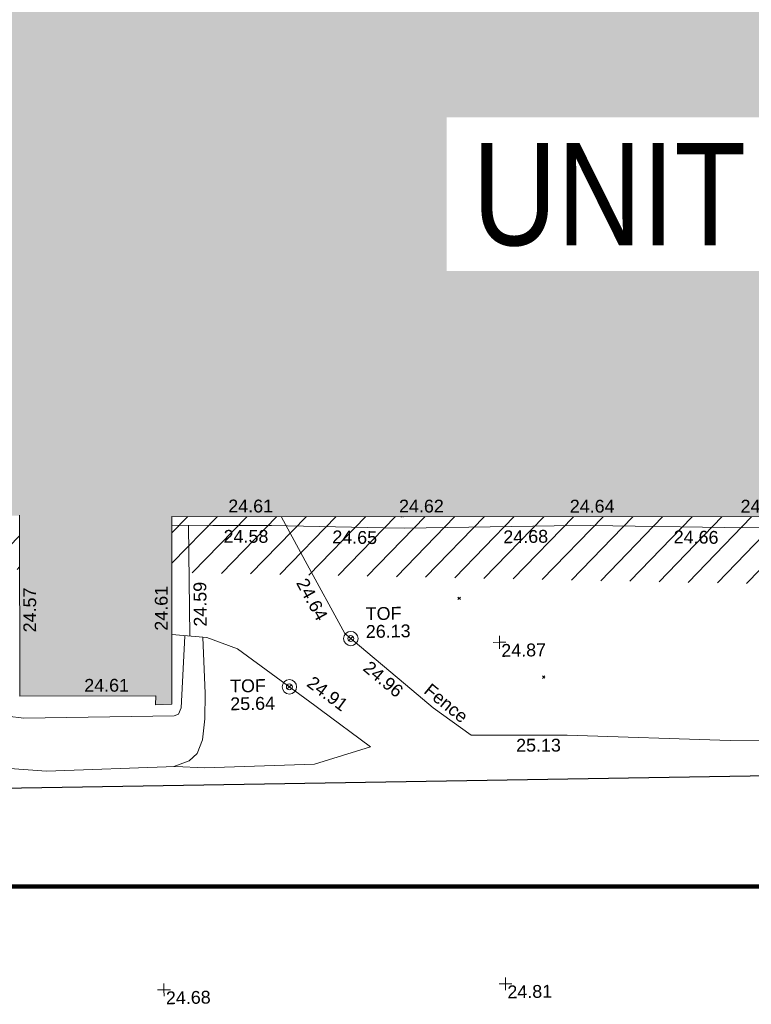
# Model space of a CAD drawing. Header units: millimetres. Extents: x -287732 to 520720, y -88450 to 287754.
# Tile 71 of 256: x -84856 to -63434, y -77266 to -48439. Entities that reach past the tile are written whole.
import ezdxf

# ---------------------------------------------------------------- set-up
doc = ezdxf.new("R2010")
doc.units = ezdxf.units.MM
doc.linetypes.add('IMPORT-UG_ELEC_STREET LIGHTING_QLB2 _2_', pattern=[2700, 1500, -300, 0, -250, 150, -300, 0, -200])
for name, color, linetype, lineweight, true_color in [('00__TOPO__TOP_OF_FENCE_SYMBOL', 7, 'Continuous', 9, 0x666666), ('00_UAV_BUILDING_OUTLINE', 5, 'Continuous', 9, 0x0000ff), ('00_UAV_CONCRETE', 9, 'Continuous', 9, 0x808080), ('00_UAV_FENCE', 7, 'Continuous', 9, 0x264c2f), ('00_UAV_FORM_LINES', 7, 'Continuous', 9, 0x666666), ('00_UAV_LEVEL_SPOT', 7, 'Continuous', 9, 0x666666), ('00_UAV_TOP_OF_FENCE', 6, 'Continuous', 9, 0xff00ff), ('12333-PUM-2D-U-0001-C01 - Rev2_REVIT IMPORT_dwg', 7, 'Continuous', 9, 0x767676), ('A_RHA_Line', 7, 'Continuous', 9, 0x00a600), ('HATCHING', 4, 'Continuous', 9, 0x00ffff), ('PUM-SURVEY BOUNDARY_EXTENT', 190, 'Continuous', 25, 0x7f00ff)]:
    doc.layers.add(name, color=color, linetype=linetype, lineweight=lineweight, true_color=true_color)
for name, color, linetype, lineweight in [('00_UAV_SURFACE', 7, 'Continuous', 9), ('A_RHA_Detail', 7, 'Continuous', 9), ('A_RHA_Text', 7, 'Continuous', 9), ('GEN-TEXT', 7, 'Continuous', 9)]:
    doc.layers.add(name, color=color, linetype=linetype, lineweight=lineweight)
doc.styles.add('Arial Narrow', font='ARIALN.TTF', dxfattribs={"height": 3000})
doc.styles.add('Swis721 Lt BT_2', font='swissl.ttf', dxfattribs={"height": 375})

# ---------------------------------------------------------------- blocks, each defined once
blk = doc.blocks.new('12333-PUM-2D-U-0001-C01 - Rev2_REVIT IMPORT_dwg_MSL_Node_LineworkTOF-2077248-Site Location Plan Proposed')
at = {"layer": '00__TOPO__TOP_OF_FENCE_SYMBOL', "color": 254, "true_color": 0xcccccc, "flags": 128}
for points in [[(165, 165), (0, 0), (-165, 165)], [(165, -165), (0, 0), (-165, -165)]]:
    blk.add_lwpolyline(points, dxfattribs=at)
at = {"layer": '00__TOPO__TOP_OF_FENCE_SYMBOL', "color": 254, "true_color": 0xcccccc}
for radius in [563, 234]:
    blk.add_circle((0, 0), radius, dxfattribs=at)
blk = doc.blocks.new('12333-PUM-2D-U-0001-C01 - Rev2_REVIT IMPORT_dwg_UAV-2077255-Site Location Plan Proposed')
at = {"layer": '00_UAV_LEVEL_SPOT', "color": 254, "true_color": 0xcccccc, "flags": 128}
for points in [[(0, -500), (0, 0), (-500, 0)], [(500, 0), (0, 0), (0, 500)]]:
    blk.add_lwpolyline(points, dxfattribs=at)
blk = doc.blocks.new('12333-PUM-2D-U-0001-C01 - Rev2_REVIT IMPORT_dwg_MGS62954_T2_Galway_ITM_3d_Rev1-2077680-Site Location Plan Proposed')
at = {"layer": '00_UAV_CONCRETE', "color": 254, "true_color": 0xcccccc, "flags": 128}
blk.add_lwpolyline([(533837730, 725493216), (533836660, 725493250), (533832723, 725493373), (533831662, 725493377), (533827291, 725493391), (533826663, 725493414), (533823382, 725493535), (533821666, 725493568), (533820464, 725493592)], dxfattribs=at)
at = {"layer": '00_UAV_FENCE', "color": 254, "true_color": 0xcccccc, "flags": 128}
for points in [[(533831931, 725487252), (533829126, 725487295), (533828026, 725488119), (533827411, 725488654), (533825480, 725490334), (533824353, 725492486), (533823668, 725493794)], [(533820410, 725490396), (533821431, 725490294), (533822329, 725489947), (533824559, 725488248), (533824714, 725488129), (533826172, 725487009)]]:
    blk.add_lwpolyline(points, dxfattribs=at)
at = {"layer": '00_UAV_FORM_LINES', "color": 254, "true_color": 0xcccccc, "flags": 128}
for points in [[(533831931, 725487252), (533836707, 725487012), (533843103, 725486919), (533852253, 725486646), (533861537, 725486403), (533870384, 725486169), (533879905, 725486084), (533891316, 725485996), (533899413, 725485873), (533907625, 725485874), (533922115, 725486451), (533937507, 725487093), (533950310, 725486974), (533967285, 725486613), (533966829, 725495200), (533966276, 725505611)], [(533815125, 725489956), (533815254, 725488525), (533815374, 725488240), (533815561, 725488089), (533816036, 725488018), (533820436, 725488016), (533820565, 725488063), (533820643, 725488248), (533820789, 725490340)], [(533821320, 725490305), (533821359, 725488650), (533821335, 725487907), (533821251, 725487297), (533821093, 725486896), (533820851, 725486686), (533820407, 725486527)], [(533813169, 725486774), (533816672, 725486463), (533820451, 725486528), (533821298, 725486472), (533824523, 725486528), (533826172, 725487009)]]:
    blk.add_lwpolyline(points, dxfattribs=at)
at = {"layer": '00_UAV_SURFACE', "color": 254, "true_color": 0xcccccc}
blk.add_line((533820937, 725490343), (533820960, 725493582), dxfattribs=at)
at = {"xscale": 0.375, "yscale": 0.375, "zscale": 0.375}
for name, p in [('12333-PUM-2D-U-0001-C01 - Rev2_REVIT IMPORT_dwg_MSL_Node_LineworkTOF-2077248-Site Location Plan Proposed', (533825649, 725490186)), ('12333-PUM-2D-U-0001-C01 - Rev2_REVIT IMPORT_dwg_UAV-2077255-Site Location Plan Proposed', (533830000, 725490000)), ('12333-PUM-2D-U-0001-C01 - Rev2_REVIT IMPORT_dwg_MSL_Node_LineworkTOF-2077248-Site Location Plan Proposed', (533823826, 725488804)), ('12333-PUM-2D-U-0001-C01 - Rev2_REVIT IMPORT_dwg_UAV-2077255-Site Location Plan Proposed', (533820000, 725480000)), ('12333-PUM-2D-U-0001-C01 - Rev2_REVIT IMPORT_dwg_UAV-2077255-Site Location Plan Proposed', (533830000, 725480000))]:
    blk.add_blockref(name, p, dxfattribs=at)
at = {"layer": '00_UAV_BUILDING_OUTLINE', "color": 251, "true_color": 0x666666, "char_height": 375, "width": 1495.9, "attachment_point": 1, "line_spacing_factor": 1.005062, "style": 'Swis721 Lt BT_2'}
for s, insert, rotation in [('24.61', (533822133, 725494316), 358.9747), ('24.62', (533827132, 725494227), 358.9747), ('24.64', (533832131, 725494137), 358.9747), ('24.65', (533837130, 725494048), 358.9747), ('24.57', (533816066, 725490535), 89.0684), ('24.61', (533819917, 725490516), 89.0413), ('24.61', (533817824, 725489140), 359.1084)]:
    blk.add_mtext(s, dxfattribs=dict(at, insert=insert, rotation=rotation))
at = {"layer": '00_UAV_CONCRETE', "color": 251, "true_color": 0x666666, "char_height": 375, "width": 1495.9, "attachment_point": 1, "line_spacing_factor": 1.005062, "style": 'Swis721 Lt BT_2'}
for s, insert, rotation in [('24.58', (533821981, 725493431), 358.879), ('24.65', (533825167, 725493360), 357.894), ('24.68', (533830167, 725493272), 359.8101), ('24.66', (533835160, 725493187), 358.204)]:
    blk.add_mtext(s, dxfattribs=dict(at, insert=insert, rotation=rotation))
at = {"layer": '00_UAV_FENCE', "color": 251, "true_color": 0x666666, "char_height": 375, "attachment_point": 1, "line_spacing_factor": 1.005062, "style": 'Swis721 Lt BT_2'}
for s, insert, width, rotation in [('24.64', (533824398, 725492020), 1495.9, 297.643), ('24.96', (533826209, 725489554), 1495.9, 318.977), ('24.91', (533824534, 725489135), 1495.9, 322.4709), ('Fence', (533827976, 725488862), 1681.11, 319.6992), ('25.13', (533830437, 725487166), 1495.9, 359.1217)]:
    blk.add_mtext(s, dxfattribs=dict(at, insert=insert, width=width, rotation=rotation))
at = {"layer": '00_UAV_LEVEL_SPOT', "char_height": 375, "width": 1495.9, "attachment_point": 1, "line_spacing_factor": 1.005062, "style": 'Swis721 Lt BT_2'}
for s, insert in [('24.87', (533830048, 725489947)), ('24.68', (533820052, 725479949)), ('24.81', (533830052, 725479949))]:
    blk.add_mtext(s, dxfattribs=dict(at, insert=insert))
at = {"layer": '00_UAV_SURFACE', "color": 251, "true_color": 0x666666, "insert": (533821062, 725490614), "char_height": 375, "width": 1495.9, "attachment_point": 1, "rotation": 89.5879, "line_spacing_factor": 1.005062, "style": 'Swis721 Lt BT_2'}
blk.add_mtext('24.59', dxfattribs=at)
at = {"layer": '00_UAV_TOP_OF_FENCE', "color": 251, "true_color": 0x666666, "char_height": 375, "attachment_point": 1, "line_spacing_factor": 1.005062, "style": 'Swis721 Lt BT_2'}
for s, insert, width in [('TOF', (533826097, 725491091), 1163.48), ('26.13', (533826092, 725490570), 1495.9), ('TOF', (533822091, 725489044), 1163.48), ('25.64', (533822086, 725488523), 1495.9)]:
    blk.add_mtext(s, dxfattribs=dict(at, insert=insert, width=width))
blk = doc.blocks.new('12333-PUM-2D-U-0001-C01 - Rev2_REVIT IMPORT_dwg-1620468-Site Location Plan Proposed')
at = {"layer": 'HATCHING', "true_color": 0xaaffff}
h = blk.add_hatch(dxfattribs=at)
h.set_pattern_fill('FP_16', color=131, style=0, pattern_type=2)
h.set_pattern_definition([(45, (-537532529.6, -725615860.77), (-441.94173824, 441.94173824), [])])
h.paths.add_polyline_path([(234369, -125659), (234447, -122989), (179388, -122004), (179364, -123641), (206294, -124629), (206291, -124570), (206938, -124570), (206947, -124653), (233013, -125609)])
h.paths.add_polyline_path([(174908, -123477), (174933, -121892), (173702, -121878), (173652, -123431), (174906, -123477)])
h.paths.add_polyline_path([(159722, -122920), (159904, -111903), (158563, -111879), (158589, -109773), (158374, -109776), (158370, -109981), (155695, -109935), (155692, -109710), (155494, -109721), (155485, -109936), (152807, -109885), (152795, -109655), (152583, -109661), (152592, -109881), (149926, -109815), (149913, -109604), (149695, -109605), (149691, -109815), (147017, -109764), (147022, -109561), (146818, -109555), (146815, -109762), (144111, -109713), (144114, -109486), (143926, -109487), (143931, -110116), (142484, -110116), (142245, -119794), (129331, -119501), (129347, -121063), (126956, -120954), (126960, -121718), (159715, -122920)])
h.paths.add_polyline_path([(122526, -121556), (122533, -120943), (89021, -120326), (121594, -121521), (121601, -121141), (121937, -121141), (121930, -121522), (121609, -121522), (122523, -121556)])
h.paths.add_polyline_path([(150931, -118398), (150784, -118239), (150969, -118017), (151150, -118252)])
h.paths.add_polyline_path([(144835, -115197), (144569, -115045), (144683, -114816), (144988, -114892), (144908, -115051)])
at = {"layer": 'GEN-TEXT', "color": 253, "true_color": 0xaaaaaa}
for p, q in [((186097, -122140), (186113, -122124)), ((186168, -122140), (186153, -122125)), ((187727, -124579), (187798, -124508)), ((187798, -124579), (187727, -124508)), ((190157, -126931), (190228, -126860)), ((190228, -126931), (190157, -126860))]:
    blk.add_line(p, q, dxfattribs=at)
at = {"layer": 'PUM-SURVEY BOUNDARY_EXTENT', "color": 201, "true_color": 0xd4aaff, "flags": 128}
blk.add_lwpolyline([(-21906, -123457), (-2098, -126031), (83005, -129779), (238850, -129934), (250220, -124847)], dxfattribs=at)
blk.add_blockref('12333-PUM-2D-U-0001-C01 - Rev2_REVIT IMPORT_dwg_MGS62954_T2_Galway_ITM_3d_Rev1-2077680-Site Location Plan Proposed', (-533641080, -725615854))

msp = doc.modelspace()

# ---------------------------------------------------------------- hatches: boundary and pattern name
at = {"layer": 'A_RHA_Detail', "true_color": 0xc0c0c0}
h = msp.add_hatch(color=9, dxfattribs=at)
h.paths.add_polyline_path([(-80881, -68503), (-80401, -68483), (-80401, -62985), (-24475, -63009), (-24456, -50840), (-36623, -50832), (-36623, -44229), (-50959, -44218), (-50959, -42574), (-54564, -42571), (-54566, -45054), (-92409, -45027), (-92412, -49202), (-100062, -49202), (-100052, -64853), (-86121, -64853), (-86092, -62958), (-84861, -62958), (-84855, -68240), (-80871, -68240)])
h.paths.add_polyline_path([(-137239, -68462), (-132720, -68433), (-132847, -62850), (-130455, -62917), (-130498, -61356), (-117581, -61423), (-117492, -49184), (-125137, -49178), (-125134, -45033), (-163007, -45006), (-163007, -44090), (-163124, -44090), (-163123, -42384), (-166564, -42384), (-166565, -44044), (-193158, -44025), (-193195, -62864), (-137270, -62917), (-137254, -65680)])
h.paths.add_polyline_path([(120311, -32334), (120312, -31611), (133451, -31638), (133469, -19718), (121296, -19692), (121320, -8191), (112277, -8172), (112263, -14811), (78286, -14740), (78293, -8167), (75242, -8161), (69356, -8153), (69354, -9157), (68373, -9155), (68373, -13706), (69334, -13708), (69325, -16250), (66623, -16250), (66620, -17995), (65989, -17995), (65985, -19731), (57152, -19712), (57127, -31560), (70278, -31587), (70278, -32272), (78264, -32285), (78267, -31020), (112336, -31091), (112336, -32318), (119781, -32333)])
h.paths.add_polyline_path([(7504, -1791), (15482, -674), (15484, 148), (56188, 206), (56156, 14338), (18017, 14236), (17968, 34313), (21727, 34324), (21709, 40608), (18010, 40608), (17996, 45484), (9770, 45421), (3966, 45447), (3985, 14177), (1023, 14177), (-277, 14191), (-232, 5968), (-226, 194), (553, 183), (7478, 143), (7489, -674)])
h.paths.add_polyline_path([(77756, 53), (77730, 1700), (94464, 1660), (94606, 17991), (88810, 18015), (88800, 14437), (69414, 14458), (69377, 100), (75242, 67)])
h.paths.add_polyline_path([(61252, 46454), (105775, 46473), (105768, 61853), (92285, 61853), (92309, 65784), (96107, 65768), (96060, 75209), (101085, 75072), (104988, 74765), (108404, 74364), (112009, 73787), (115645, 73050), (116891, 72762), (120209, 71893), (120865, 71704), (124136, 70670), (127436, 69481), (127820, 69395), (128274, 69332), (128732, 69307), (129190, 69320), (129645, 69372), (130095, 69461), (130535, 69588), (130963, 69751), (131376, 69950), (131771, 70182), (132163, 70461), (132496, 70742), (132821, 71065), (133117, 71414), (133384, 71787), (133617, 72179), (133817, 72591), (133983, 73018), (134112, 73458), (134204, 73907), (134258, 74362), (134273, 74820), (134251, 75277), (134190, 75731), (134091, 76179), (133955, 76617), (133783, 77041), (133576, 77450), (133336, 77840), (133064, 78209), (132762, 78554), (132432, 78872), (132077, 79161), (131698, 79420), (131300, 79646), (131094, 79746), (132146, 83110), (122788, 86283), (121604, 82800), (117096, 83871), (116842, 83526), (116121, 91222), (110238, 91274), (110194, 90435), (104988, 90486), (104973, 94310), (103746, 94310), (103840, 122852), (96365, 122932), (96350, 123952), (104556, 123902), (104607, 120249), (125503, 120134), (125662, 137657), (114480, 137699), (114382, 129150), (104644, 129188), (104578, 126217), (101184, 126159), (101265, 135959), (89967, 135989), (89928, 125824), (93631, 125841), (93581, 122932), (88697, 122905), (88679, 95739), (86378, 95739), (86378, 96178), (83280, 96201), (83274, 95736), (70170, 95733), (70166, 96272), (66675, 96257), (66655, 95756), (65785, 95756), (65888, 117471), (53473, 117488), (53434, 98570), (40649, 98570), (40610, 94406), (38854, 94410), (38849, 89464), (40612, 89518), (40665, 86258), (38372, 86306), (38370, 76901), (50938, 76944), (50923, 74599), (56485, 74589), (56485, 75195), (92465, 75233), (92646, 71767), (89811, 69363), (85313, 69361), (85313, 66907), (75210, 66903), (75210, 63816), (70819, 63816), (70819, 64253), (69457, 64253), (69456, 66902), (61303, 66899), (61305, 63970), (70500, 63970), (70500, 61853), (61246, 61849), (61252, 46656)])
h.paths.add_polyline_path([(-17153, 48569), (-17153, 60770), (-29363, 60775), (-29363, 67399), (-43507, 67405), (-43489, 69093), (-45766, 69109), (-45794, 67405), (-47272, 67404), (-47272, 66455), (-86005, 66469), (-86007, 60522), (-92663, 60522), (-92665, 50184), (-79752, 50180), (-79752, 48591), (-17158, 48569)])
h.paths.add_polyline_path([(-201056, 48629), (-138378, 48635), (-138378, 50133), (-125468, 50134), (-125469, 60566), (-132187, 60566), (-132187, 66533), (-170643, 66806), (-170643, 67739), (-200340, 67489), (-200349, 60828), (-201058, 60828), (-201057, 51102)])
h.paths.add_polyline_path([(-240052, 54769), (-239444, 54811), (-239187, 54842), (-238765, 54941), (-238382, 55122), (-237990, 55355), (-237269, 55936), (-237032, 56226), (-236793, 56569), (-236555, 57004), (-236433, 57267), (-236300, 57753), (-236251, 58017), (-236236, 58516), (-236233, 58988), (-236214, 59823), (-236364, 59821), (-236634, 60698), (-236392, 61432), (-236225, 61435), (-236202, 62638), (-232564, 62639), (-232564, 63049), (-232732, 63049), (-232860, 63458), (-232732, 63914), (-232561, 63914), (-232515, 70598), (-240629, 70599), (-240630, 72351), (-246413, 72347), (-246413, 70616), (-254450, 70619), (-254455, 70754), (-254470, 73192), (-263883, 73268), (-263902, 68261), (-263715, 68260), (-263553, 67820), (-263719, 67392), (-263914, 67392), (-263957, 58634), (-260181, 58611), (-260192, 56354), (-257185, 56339), (-257213, 57093), (-257339, 57093), (-257471, 57532), (-257339, 58062), (-257203, 58064), (-257174, 58599), (-256478, 58575), (-256478, 58789), (-256013, 58912), (-255397, 58781), (-255397, 58596), (-243810, 58586), (-243805, 58352), (-243741, 57885), (-243619, 57422), (-243424, 56944), (-243247, 56608), (-243003, 56250), (-242732, 55933), (-242372, 55603), (-242141, 55425), (-241805, 55217), (-241529, 55077), (-241101, 54917), (-240836, 54841), (-240453, 54789), (-240219, 54777)])
h.paths.add_polyline_path([(40277, 59895), (40329, 69197), (36589, 69218), (36619, 74674), (32264, 74687), (32233, 69156), (11917, 69270), (11967, 78219), (29088, 78123), (29143, 88141), (15719, 88216), (15733, 90590), (4594, 90652), (4525, 78265), (10097, 78234), (10077, 74773), (4548, 74804), (4466, 60107), (19126, 60025), (19140, 62528), (31739, 62457), (31725, 59943), (38370, 59906)])
h.paths.add_polyline_path([(-246083, 72334), (-246083, 72334), (-246208, 72334)])
h.paths.add_polyline_path([(-114575, 112178), (-114575, 112178), (-114707, 115802)])
h.paths.add_polyline_path([(-154700, 101760), (-114382, 101776), (-114382, 106927), (-113756, 106927), (-113758, 111847), (-114432, 111847), (-114432, 112178), (-114575, 112178), (-114579, 121707), (-123057, 121707), (-123069, 156453), (-119381, 156454), (-119381, 160166), (-115501, 160167), (-115503, 166207), (-132412, 166600), (-132412, 166666), (-135275, 166665), (-135275, 166628), (-135911, 166628), (-135911, 166352), (-152521, 166346), (-152518, 159143), (-150699, 159118), (-150759, 122561), (-151059, 122561), (-151061, 121302), (-154138, 121373), (-154138, 121865), (-154704, 121867), (-154689, 119352), (-154746, 119352), (-154746, 118722), (-160794, 118749), (-160794, 119411), (-163852, 119422), (-163855, 118762), (-167569, 118779), (-166635, 124395), (-166930, 124500), (-167569, 124708), (-168028, 124841), (-168631, 124991), (-169238, 125117), (-169850, 125220), (-170466, 125298), (-171089, 125352), (-171704, 125381), (-172325, 125386), (-172782, 125375), (-173402, 125337), (-174110, 125263), (-174634, 125190), (-175245, 125081), (-176047, 124896), (-176665, 124725), (-177045, 124609), (-177632, 124405), (-176665, 118819), (-177559, 118822), (-177662, 125263), (-176365, 126543), (-159462, 126320), (-157058, 128609), (-157061, 136153), (-158639, 137740), (-159352, 137740), (-161634, 140201), (-168728, 140257), (-171035, 137943), (-174184, 137943), (-176460, 140292), (-177342, 140292), (-177342, 140358), (-183429, 140356), (-185922, 137917), (-185922, 131757), (-186907, 131757), (-187725, 130810), (-187724, 127376), (-186481, 126305), (-186479, 122327), (-185176, 121059), (-180304, 121059), (-180304, 118802), (-193555, 118802), (-193555, 133118), (-192594, 133118), (-192594, 134201), (-192225, 134201), (-192226, 136615), (-192595, 136615), (-192595, 137734), (-193589, 137734), (-193589, 147475), (-193163, 147493), (-192766, 147531), (-192360, 147590), (-192200, 147617), (-191883, 147683), (-191569, 147762), (-191258, 147853), (-190829, 148002), (-190648, 148071), (-190350, 148198), (-190057, 148336), (-189770, 148486), (-189405, 148698), (-189133, 148873), (-188868, 149059), (-188610, 149255), (-188355, 149465), (-188080, 149714), (-187885, 149902), (-187546, 150266), (-187446, 150378), (-187241, 150629), (-187046, 150888), (-186862, 151154), (-186546, 151670), (-186524, 151707), (-163675, 151670), (-163688, 148134), (-157304, 148136), (-157304, 155760), (-157557, 155765), (-157556, 166678), (-187009, 166700), (-187013, 162054), (-188707, 162045), (-188706, 155022), (-188738, 154651), (-188799, 154283), (-188857, 154035), (-188966, 153679), (-189103, 153333), (-189266, 152998), (-189455, 152677), (-189645, 152421), (-189917, 152104), (-190213, 151809), (-190531, 151539), (-190869, 151294), (-191225, 151076), (-191598, 150887), (-192093, 150683), (-192519, 150562), (-192904, 150482), (-193187, 150441), (-193594, 150407), (-193595, 151460), (-205369, 151455), (-205354, 113350), (-207187, 113349), (-207184, 105991), (-205313, 105991), (-205311, 101770), (-175489, 101781), (-175489, 110890), (-154703, 110898), (-154700, 102692)])
h.paths.add_polyline_path([(193736, 113048), (208865, 114991), (208976, 114127), (216448, 115086), (216039, 118272), (232649, 120405), (233426, 114352), (240632, 115278), (239855, 121330), (256407, 123456), (257092, 118089), (264572, 119041), (261878, 138525), (259179, 138222), (259197, 137439), (254686, 136897), (255413, 131315), (240853, 129522), (239771, 137919), (240650, 138010), (240062, 142777), (239166, 142685), (237631, 151018), (266173, 154561), (271297, 142612), (276532, 144861), (274942, 148528), (302075, 160135), (300216, 164320), (301528, 164907), (300405, 167478), (299017, 166946), (295627, 174519), (294333, 177537), (287289, 174519), (289428, 169661), (272957, 162557), (271943, 164897), (267016, 162764), (268502, 159357), (265200, 157946), (226856, 153147), (227510, 148852), (228281, 141179), (227302, 141050), (227895, 136433), (228749, 136524), (229602, 128024), (217691, 126494), (217642, 126874), (215139, 126553), (215195, 126113), (215016, 126090), (214841, 127450), (192259, 124549), (193486, 114991)])
h.paths.add_polyline_path([(-78076, 117606), (-78076, 117610), (-78070, 129486), (-74723, 129478), (-74723, 125436), (-48016, 125380), (-47997, 135873), (-61198, 135902), (-74715, 135924), (-74724, 131865), (-78070, 131873), (-78063, 149550), (-58292, 149542), (-58292, 148946), (-37708, 148938), (-37703, 159740), (-44148, 159743), (-44148, 162961), (-49830, 162961), (-49831, 160632), (-78494, 160644), (-78494, 161615), (-78739, 161615), (-78692, 168188), (-90845, 168127), (-90963, 152687), (-89065, 152686), (-89080, 117610), (-78375, 117606)])
h.paths.add_polyline_path([(69255, 129236), (69260, 136168), (86068, 136131), (86009, 164703), (58790, 164724), (58790, 170119), (54460, 170122), (54457, 166153), (47042, 166159), (47041, 164669), (39173, 164675), (39173, 164079), (17015, 164095), (17002, 147267), (12660, 147267), (12654, 139138), (17031, 139135), (17025, 129935), (39191, 129919), (39191, 129258), (69014, 129236)])
h.paths.add_polyline_path([(39266, 139468), (33051, 139484), (33088, 153428), (39278, 153412), (39278, 152830), (43058, 152820), (43025, 140093), (39267, 140093)])
h.paths.add_polyline_path([(1980, 189123), (18699, 189180), (18678, 195254), (24349, 195273), (24335, 199551), (28830, 199566), (28798, 208816), (24335, 208806), (24334, 209113), (16812, 209088), (16807, 208844), (6772, 208809), (6797, 201489), (-8471, 201437), (-8471, 200429), (-11856, 200418), (-11824, 190892), (-7615, 190907), (-7615, 190171), (-4609, 190169), (-4608, 190917), (1973, 190939), (1977, 189837)])
h.paths.add_polyline_path([(-20506, 190640), (-20122, 206347), (-41550, 207015), (-41462, 210450), (-31391, 210152), (-31079, 223863), (-44305, 224231), (-44491, 211866), (-47510, 211943), (-47723, 203659), (-47076, 203635), (-47175, 199532), (-46801, 199520), (-46874, 195479), (-44600, 195425), (-44686, 192243), (-38074, 192136), (-38104, 191127), (-21538, 190669)])
h.paths.add_polyline_path([(16801, 195962), (9657, 196015), (9644, 199514), (11632, 199486), (11632, 203322), (16807, 203391), (16801, 195984)])
h.paths.add_polyline_path([(122085, 200536), (122088, 206386), (125211, 206386), (125211, 206646), (126203, 206646), (126203, 207041), (130401, 206979), (130444, 209883), (126203, 209946), (126203, 214624), (127365, 214624), (127365, 225380), (126160, 225380), (126207, 241475), (119483, 241496), (119479, 246182), (109944, 246175), (109953, 233033), (115001, 233033), (115000, 208653), (112026, 208653), (112024, 200539), (122025, 200536)])
h.paths.add_polyline_path([(30087, 200987), (38031, 201029), (38031, 202923), (38110, 202923), (38067, 208828), (38013, 208828), (38012, 209013), (30045, 208970), (30077, 202923)])
h.paths.add_polyline_path([(195986, 205662), (202897, 206052), (202677, 209946), (195766, 209555)])
h.paths.add_polyline_path([(-91652, 206393), (-79454, 206433), (-79629, 238246), (-68904, 238215), (-68919, 246313), (-68919, 246314), (-68757, 246313), (-68755, 246639), (-79620, 246651), (-79607, 247344), (-82155, 247318), (-82155, 247488), (-91641, 247473), (-91639, 246846), (-131470, 246641), (-131470, 250160), (-142857, 250177), (-142864, 246220), (-165119, 246272), (-165040, 253908), (-178677, 253930), (-178700, 238177), (-138599, 238209), (-138548, 206628), (-126647, 206572), (-126667, 234826), (-124963, 234826), (-124969, 234688), (-91596, 234664), (-91651, 207156)])
h.paths.add_polyline_path([(142124, 209114), (152768, 209127), (152745, 227013), (142101, 226999), (142122, 210583)])
h.paths.add_polyline_path([(168999, 209275), (169027, 226860), (161687, 226877), (161648, 209291), (168847, 209275)])
h.paths.add_polyline_path([(49761, 218477), (49794, 223316), (41274, 223363), (41274, 223291), (32187, 223352), (32202, 225553), (20082, 225635), (20035, 218708), (31566, 218630), (31566, 218599), (49750, 218477)])
h.paths.add_polyline_path([(162362, 234154), (162367, 241590), (135261, 241631), (135249, 234198), (160249, 234157)])
h.paths.add_polyline_path([(176459, 246710), (176516, 252173), (168884, 252253), (168935, 257069), (164355, 257117), (164296, 251512), (164417, 251511), (164368, 246837), (171460, 246762)])

# ---------------------------------------------------------------- linework, layer by layer
at = {"layer": 'A_RHA_Line', "color": 7}
for p, q in [((-84861, -62950), (-84855, -68240)), ((-80401, -68483), (-80405, -62985)), ((-80405, -62985), (-24475, -63009)), ((-84855, -68240), (-80870, -68233)), ((-80870, -68233), (-80881, -68503)), ((-80881, -68503), (-80401, -68483))]:
    msp.add_line(p, q, dxfattribs=at)
at = {"layer": 'A_RHA_Line', "color": 1, "lineweight": 140, "true_color": 0xff0000}
msp.add_line((-217182, -73821), (190683, -73821), dxfattribs=at)

# ---------------------------------------------------------------- block references
at = {"layer": '12333-PUM-2D-U-0001-C01 - Rev2_REVIT IMPORT_dwg', "color": 254, "linetype": 'IMPORT-UG_ELEC_STREET LIGHTING_QLB2 _2_', "true_color": 0xffd4d4, "rotation": 0.9999999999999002}
msp.add_blockref('12333-PUM-2D-U-0001-C01 - Rev2_REVIT IMPORT_dwg-1620468-Site Location Plan Proposed', (-261895, 55870), dxfattribs=at)

# ---------------------------------------------------------------- next in the draw order: texts
at = {"layer": 'A_RHA_Text', "lineweight": 35, "insert": (-71602, -52046), "char_height": 3000, "width": 13388.18, "attachment_point": 1, "style": 'Arial Narrow', "bg_fill": 3, "box_fill_scale": 1.25, "bg_fill_color": 256, "bg_fill_true_color": 13158600, "bg_fill_transparency": 0}
msp.add_mtext('UNIT 6', dxfattribs=at)

doc.saveas('drawing.dxf')
